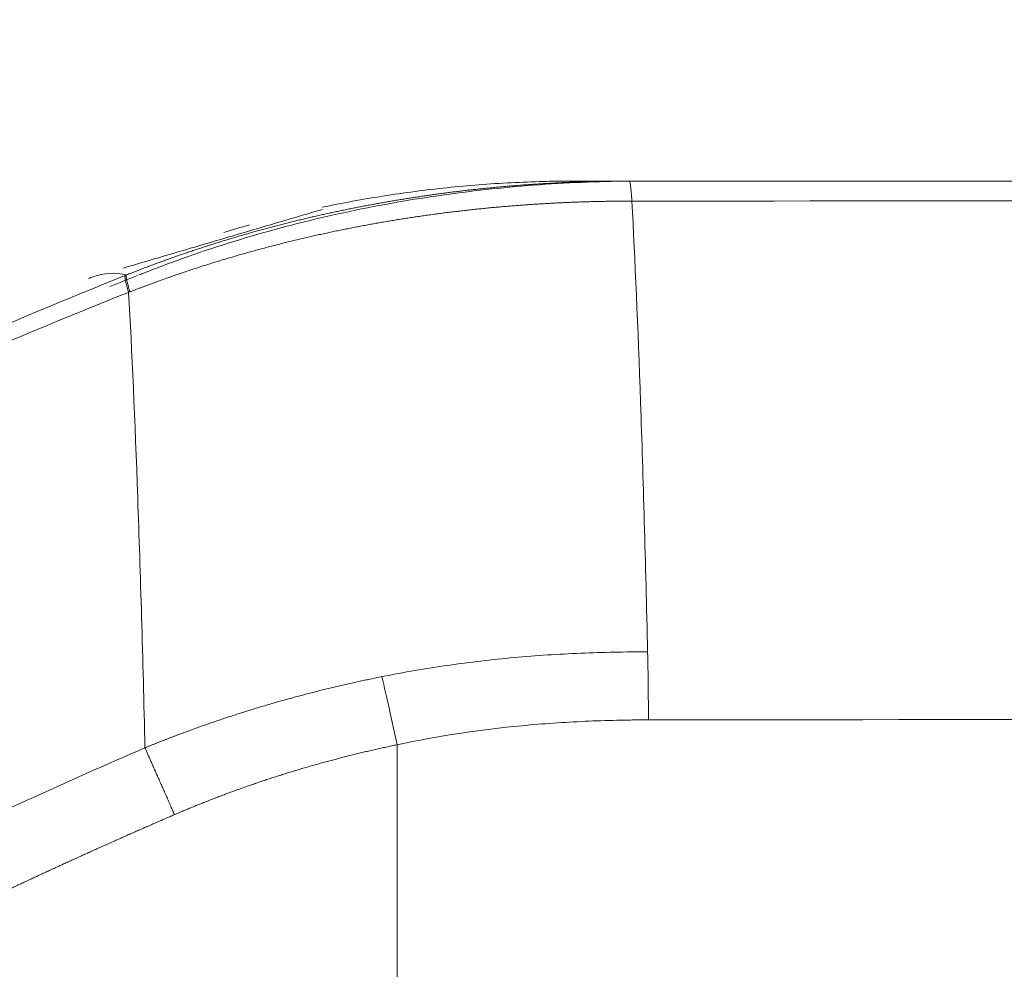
# Model space of a CAD drawing. Header units: millimetres. Extents: x 0 to 594, y 0 to 420.
# Tile 95 of 256: x 171.95 to 173.91, y 339.76 to 341.65. Entities that reach past the tile are written whole.
import ezdxf

# ---------------------------------------------------------------- set-up
doc = ezdxf.new("R2010")
doc.units = ezdxf.units.MM
doc.layers.add('1', color=7, linetype='Continuous', true_color=0xffffff)
doc.styles.add('Arial Unicode MS', font='txt')
doc.dimstyles.get("Standard").update_dxf_attribs({"dimtxt": 0.18, "dimasz": 0.18, "dimexe": 0.18, "dimexo": 0.0625, "dimgap": 0.09, "dimtad": 0, "dimtih": 1, "dimtoh": 1, "dimdec": 4, "dimzin": 0, "dimdsep": 46, "dimtxsty": 'Standard', "dimcen": 0.09, "dimadec": 0, "dimazin": 0, "dimtfac": 1, "dimtdec": 4, "dimtofl": 0, "dimtmove": 0, "dimatfit": 3, "dimfxl": 0, "dimtolj": 1, "dimtzin": 0, "dimarcsym": 0})

# ---------------------------------------------------------------- blocks, each defined once
blk = doc.blocks.new('_U2')
at = {"layer": '1', "color": 18, "lineweight": 13}
for p, q in [((142.3008, 334.4792), (142.3008, 394.7968)), ((368.28, 363.0393), (368.28, 394.7968)), ((142.3008, 392.7968), (235.4192, 392.7968)), ((368.28, 392.7968), (275.1617, 392.7968))]:
    blk.add_line(p, q, dxfattribs=at)
at = {"layer": '1', "color": 18}
for points in [[(142.3008, 392.7968), (145.8008, 393.7346), (145.8008, 391.8589)], [(368.28, 392.7968), (364.78, 391.8589), (364.78, 393.7346)]]:
    blk.add_solid(points, dxfattribs=at)
at = {"layer": '1', "color": 18, "linetype": 'Continuous', "lineweight": 13, "char_height": 2.5, "attachment_point": 7, "line_spacing_factor": 1.047437, "style": 'Arial Unicode MS'}
for s, insert in [('\\fArial Unicode MS|b0|i0;\\W1.0000; LIFT POINT SPAN', (244.1567, 390.9192)), ('\\fArial Unicode MS|b0|i0;\\W1.0000;4.5', (237.0517, 390.9192))]:
    blk.add_mtext(s, dxfattribs=dict(at, insert=insert))

msp = doc.modelspace()

# ---------------------------------------------------------------- linework, layer by layer
at = {"layer": '1', "color": 155, "linetype": 'Continuous', "lineweight": 13}
msp.add_ellipse((172.6923, 340.2031), major_axis=(-0.052, 0.2445), ratio=0.034137, start_param=4.705128, end_param=5.291709, dxfattribs=at)
for points, knots in [([(167.554, 338.1443), (167.6283, 338.2639), (167.7044, 338.382), (167.8603, 338.6151), (167.9401, 338.7302), (168.1034, 338.9572), (168.187, 339.0691), (168.3579, 339.29), (168.4453, 339.3988), (168.6241, 339.6134), (168.7155, 339.7191), (168.9024, 339.9273), (168.9979, 340.0298), (169.1933, 340.2315), (169.2931, 340.3307), (169.4462, 340.4769), (169.4979, 340.5252), (169.5631, 340.585), (169.5762, 340.597), (169.6024, 340.6208), (169.6418, 340.6564), (169.6815, 340.6917), (169.8144, 340.8087), (169.9224, 340.9), (170.1422, 341.078), (170.2538, 341.1647), (170.481, 341.3333), (170.5965, 341.4153), (170.8314, 341.5743), (170.9508, 341.6513), (171.133, 341.7631), (171.1943, 341.7996), (171.3179, 341.8715), (171.3802, 341.9068), (171.4745, 341.9587), (171.5061, 341.9758), (171.5537, 342.0012), (171.5696, 342.0097), (171.6014, 342.0265), (171.6174, 342.0349), (171.6653, 342.0598), (171.6974, 342.0763), (171.7456, 342.1006), (171.7616, 342.1087), (171.7939, 342.1247), (171.81, 342.1326), (171.8424, 342.1483), (171.8586, 342.1561), (171.8912, 342.1713), (171.9075, 342.1788), (171.9566, 342.201), (171.9896, 342.2152), (172.0558, 342.2428), (172.0892, 342.2562), (172.1562, 342.282), (172.1899, 342.2944), (172.2915, 342.3305), (172.36, 342.3528), (172.4984, 342.3938), (172.5684, 342.4124), (172.6391, 342.4293)], [0, 0, 0, 0, 0.0625, 0.0625, 0.125, 0.125, 0.1875, 0.1875, 0.25, 0.25, 0.3125, 0.3125, 0.375, 0.375, 0.4375, 0.4375, 0.46875, 0.46875, 0.476562, 0.476562, 0.484375, 0.5, 0.5, 0.5625, 0.5625, 0.625, 0.625, 0.6875, 0.6875, 0.75, 0.75, 0.78125, 0.78125, 0.8125, 0.8125, 0.828125, 0.828125, 0.835937, 0.835937, 0.84375, 0.84375, 0.859375, 0.859375, 0.867187, 0.867187, 0.875, 0.875, 0.882812, 0.882812, 0.890625, 0.890625, 0.90625, 0.90625, 0.921875, 0.921875, 0.9375, 0.9375, 0.96875, 0.96875, 1, 1, 1, 1]), ([(172.6682, 342.3246), (172.5986, 342.3078), (172.5297, 342.289), (172.3936, 342.2479), (172.3262, 342.2255), (172.2264, 342.1893), (172.1933, 342.1768), (172.1275, 342.1508), (172.0948, 342.1374), (172.0297, 342.1097), (171.9974, 342.0953), (171.9572, 342.0768), (171.9492, 342.073), (171.9332, 342.0655), (171.9252, 342.0617), (171.9013, 342.0502), (171.8854, 342.0424), (171.8536, 342.0267), (171.8377, 342.0187), (171.8061, 342.0028), (171.7903, 341.9947), (171.7587, 341.9785), (171.743, 341.9704), (171.7115, 341.9539), (171.6958, 341.9457), (171.6644, 341.9291), (171.6488, 341.9208), (171.6175, 341.904), (171.5707, 341.8788), (171.5242, 341.8532), (171.4317, 341.8015), (171.3705, 341.7664), (171.2492, 341.6948), (171.1891, 341.6583), (171.0104, 341.5471), (170.8933, 341.4704), (170.6631, 341.3122), (170.5499, 341.2307), (170.3273, 341.0631), (170.2179, 340.9769), (170.0027, 340.8), (169.8969, 340.7093), (169.7669, 340.5931), (169.741, 340.5697), (169.7023, 340.5345), (169.6895, 340.5227), (169.6638, 340.499), (169.5998, 340.4398), (169.5367, 340.3798), (169.3869, 340.2348), (169.2892, 340.1364), (169.0982, 339.9364), (169.0048, 339.8347), (168.8222, 339.6284), (168.7329, 339.5236), (168.5582, 339.311), (168.4729, 339.2031), (168.306, 338.9844), (168.2244, 338.8736), (168.065, 338.6489), (167.9872, 338.535), (167.8351, 338.3044), (167.7609, 338.1875), (167.6884, 338.0692)], [0, 0, 0, 0, 0.03125, 0.03125, 0.0625, 0.0625, 0.078125, 0.078125, 0.09375, 0.09375, 0.109375, 0.109375, 0.113281, 0.113281, 0.117187, 0.117187, 0.125, 0.125, 0.132812, 0.132812, 0.140625, 0.140625, 0.148437, 0.148437, 0.15625, 0.15625, 0.164062, 0.164062, 0.171875, 0.1875, 0.1875, 0.21875, 0.21875, 0.25, 0.25, 0.3125, 0.3125, 0.375, 0.375, 0.4375, 0.4375, 0.5, 0.5, 0.515625, 0.515625, 0.523438, 0.523438, 0.53125, 0.5625, 0.5625, 0.625, 0.625, 0.6875, 0.6875, 0.75, 0.75, 0.8125, 0.8125, 0.875, 0.875, 0.9375, 0.9375, 1, 1, 1, 1]), ([(172.1627, 341.1375), (172.1644, 341.1381), (172.1677, 341.1395), (172.1726, 341.1414), (172.1776, 341.1434), (172.1826, 341.1453), (172.1875, 341.1473), (172.1925, 341.1492), (172.1975, 341.1511), (172.2025, 341.153), (172.2075, 341.1549), (172.2124, 341.1567), (172.2174, 341.1586), (172.2224, 341.1604), (172.2274, 341.1623), (172.2324, 341.1641), (172.2374, 341.1659), (172.2424, 341.1677), (172.2474, 341.1695), (172.2524, 341.1713), (172.2574, 341.1731), (172.2624, 341.1748), (172.2674, 341.1766), (172.2724, 341.1783), (172.2774, 341.18), (172.2825, 341.1817), (172.2875, 341.1834), (172.2925, 341.1851), (172.2975, 341.1868), (172.3025, 341.1885), (172.3076, 341.1901), (172.3126, 341.1918), (172.3176, 341.1934), (172.3226, 341.195), (172.3277, 341.1967), (172.3327, 341.1983), (172.3377, 341.1998), (172.3428, 341.2014), (172.3478, 341.203), (172.3528, 341.2046), (172.3579, 341.2061), (172.3629, 341.2076), (172.368, 341.2092), (172.373, 341.2107), (172.378, 341.2122), (172.3831, 341.2137), (172.3881, 341.2151), (172.3932, 341.2166), (172.3982, 341.2181), (172.4033, 341.2195), (172.4083, 341.221), (172.4134, 341.2224), (172.4184, 341.2238), (172.4235, 341.2252), (172.4285, 341.2266), (172.4336, 341.228), (172.4386, 341.2294), (172.4437, 341.2307), (172.4488, 341.2321), (172.4538, 341.2334), (172.4589, 341.2348), (172.4639, 341.2361), (172.469, 341.2374), (172.4741, 341.2387), (172.4791, 341.24), (172.4842, 341.2413), (172.4892, 341.2425), (172.4943, 341.2438), (172.4994, 341.245), (172.5044, 341.2463), (172.5095, 341.2475), (172.5146, 341.2487), (172.5196, 341.2499), (172.5247, 341.2511), (172.5297, 341.2523), (172.5348, 341.2535), (172.5399, 341.2546), (172.5449, 341.2558), (172.55, 341.2569), (172.5551, 341.2581), (172.5601, 341.2592), (172.5652, 341.2603), (172.5703, 341.2614), (172.5753, 341.2625), (172.5804, 341.2636), (172.5854, 341.2646), (172.5905, 341.2657), (172.5956, 341.2667), (172.6006, 341.2678), (172.6057, 341.2688), (172.6108, 341.2698), (172.6158, 341.2708), (172.6209, 341.2718), (172.6259, 341.2728), (172.631, 341.2738), (172.6361, 341.2748), (172.6411, 341.2757), (172.6462, 341.2767), (172.6512, 341.2776), (172.6563, 341.2786), (172.6613, 341.2795), (172.6664, 341.2804), (172.6715, 341.2813), (172.6765, 341.2822), (172.6816, 341.2831), (172.6866, 341.2839), (172.6917, 341.2848), (172.6967, 341.2857), (172.7018, 341.2865), (172.7068, 341.2873), (172.7119, 341.2882), (172.7169, 341.289), (172.722, 341.2898), (172.727, 341.2906), (172.732, 341.2913), (172.7371, 341.2921), (172.7421, 341.2929), (172.7472, 341.2936), (172.7522, 341.2944), (172.7572, 341.2951), (172.7623, 341.2958), (172.7673, 341.2966), (172.7724, 341.2973), (172.7774, 341.298), (172.7824, 341.2987), (172.7874, 341.2993), (172.7925, 341.3), (172.7975, 341.3007), (172.8025, 341.3013), (172.8075, 341.3019), (172.8126, 341.3026), (172.8176, 341.3032), (172.8226, 341.3038), (172.8276, 341.3044), (172.8326, 341.305), (172.8376, 341.3056), (172.8427, 341.3062), (172.8477, 341.3067), (172.8527, 341.3073), (172.8577, 341.3078), (172.8627, 341.3084), (172.8677, 341.3089), (172.8727, 341.3094), (172.8777, 341.3099), (172.8827, 341.3104), (172.8877, 341.3109), (172.8927, 341.3114), (172.8977, 341.3119), (172.9026, 341.3123), (172.9076, 341.3128), (172.9126, 341.3132), (172.9176, 341.3137), (172.9226, 341.3141), (172.9276, 341.3145), (172.9325, 341.3149), (172.9375, 341.3153), (172.9425, 341.3157), (172.9474, 341.3161), (172.9524, 341.3165), (172.9574, 341.3169), (172.9623, 341.3172), (172.9673, 341.3176), (172.9722, 341.3179), (172.9772, 341.3182), (172.9821, 341.3185), (172.9871, 341.3189), (172.992, 341.3192), (172.997, 341.3194), (173.0019, 341.3197), (173.0069, 341.32), (173.0118, 341.3203), (173.0167, 341.3205), (173.0217, 341.3208), (173.0266, 341.321), (173.0315, 341.3213), (173.0364, 341.3215), (173.0413, 341.3217), (173.0463, 341.3219), (173.0512, 341.3221), (173.0561, 341.3223), (173.061, 341.3225), (173.0659, 341.3226), (173.0708, 341.3228), (173.0757, 341.323), (173.0806, 341.3231), (173.0855, 341.3233), (173.0904, 341.3234), (173.0952, 341.3235), (173.1001, 341.3236), (173.105, 341.3237), (173.1099, 341.3238), (173.1148, 341.3239), (173.1196, 341.324), (173.1245, 341.3241), (173.1294, 341.3241), (173.1342, 341.3242), (173.1391, 341.3242), (173.1439, 341.3243), (173.1488, 341.3243), (173.1536, 341.3243), (173.1585, 341.3243), (173.1617, 341.3243), (173.1633, 341.3243)], [0, 0, 0, 0, 0.005217, 0.010433, 0.015646, 0.020858, 0.026068, 0.031276, 0.036483, 0.041688, 0.046891, 0.052092, 0.057291, 0.062489, 0.067685, 0.072879, 0.078071, 0.083261, 0.08845, 0.093637, 0.098822, 0.104005, 0.109186, 0.114366, 0.119543, 0.124719, 0.129893, 0.135065, 0.140235, 0.145404, 0.15057, 0.155735, 0.160897, 0.166058, 0.171217, 0.176374, 0.181529, 0.186682, 0.191834, 0.196983, 0.20213, 0.207276, 0.212419, 0.217561, 0.222701, 0.227838, 0.232974, 0.238108, 0.24324, 0.248369, 0.253497, 0.258623, 0.263747, 0.268868, 0.273988, 0.279106, 0.284221, 0.289335, 0.294446, 0.299556, 0.304663, 0.309769, 0.314872, 0.319973, 0.325072, 0.330169, 0.335264, 0.340356, 0.345447, 0.350535, 0.355622, 0.360706, 0.365788, 0.370868, 0.375945, 0.381021, 0.386094, 0.391165, 0.396234, 0.4013, 0.406365, 0.411427, 0.416487, 0.421544, 0.4266, 0.431653, 0.436704, 0.441752, 0.446799, 0.451843, 0.456884, 0.461924, 0.466961, 0.471995, 0.477028, 0.482057, 0.487085, 0.49211, 0.497133, 0.502154, 0.507172, 0.512187, 0.5172, 0.522211, 0.52722, 0.532225, 0.537229, 0.54223, 0.547228, 0.552224, 0.557218, 0.562209, 0.567197, 0.572183, 0.577167, 0.582148, 0.587126, 0.592102, 0.597075, 0.602046, 0.607014, 0.61198, 0.616943, 0.621903, 0.626861, 0.631816, 0.636768, 0.641718, 0.646665, 0.65161, 0.656551, 0.66149, 0.666427, 0.67136, 0.676291, 0.68122, 0.686145, 0.691068, 0.695988, 0.700905, 0.70582, 0.710732, 0.715641, 0.720547, 0.72545, 0.73035, 0.735248, 0.740143, 0.745035, 0.749924, 0.75481, 0.759694, 0.764574, 0.769452, 0.774327, 0.779199, 0.784068, 0.788934, 0.793797, 0.798657, 0.803514, 0.808368, 0.813219, 0.818068, 0.822913, 0.827755, 0.832594, 0.83743, 0.842264, 0.847094, 0.851921, 0.856745, 0.861566, 0.866384, 0.871199, 0.87601, 0.880819, 0.885624, 0.890427, 0.895226, 0.900022, 0.904815, 0.909605, 0.914392, 0.919175, 0.923955, 0.928732, 0.933506, 0.938277, 0.943045, 0.947809, 0.95257, 0.957328, 0.962082, 0.966833, 0.971581, 0.976326, 0.981067, 0.985806, 0.99054, 0.995272, 1, 1, 1, 1]), ([(173.163, 341.3243), (173.1634, 341.3243), (173.1638, 341.3235), (173.1647, 341.3201), (173.1652, 341.3175), (173.166, 341.3108), (173.1665, 341.3065), (173.1673, 341.2966), (173.1677, 341.2908), (173.168, 341.2845)], [0, 0, 0, 0, 0.25, 0.25, 0.5, 0.5, 0.75, 0.75, 1, 1, 1, 1]), ([(173.168, 341.2845), (173.1661, 341.2845), (173.1623, 341.2845), (173.1565, 341.2844), (173.1508, 341.2844), (173.145, 341.2844), (173.1393, 341.2843), (173.1335, 341.2843), (173.1278, 341.2842), (173.122, 341.2841), (173.1163, 341.284), (173.1105, 341.2839), (173.1048, 341.2838), (173.099, 341.2837), (173.0933, 341.2835), (173.0875, 341.2834), (173.0817, 341.2832), (173.076, 341.2831), (173.0702, 341.2829), (173.0645, 341.2827), (173.0587, 341.2825), (173.0529, 341.2823), (173.0472, 341.282), (173.0414, 341.2818), (173.0357, 341.2815), (173.0299, 341.2813), (173.0241, 341.281), (173.0184, 341.2807), (173.0126, 341.2804), (173.0069, 341.2801), (173.0011, 341.2798), (172.9953, 341.2795), (172.9896, 341.2792), (172.9838, 341.2788), (172.978, 341.2784), (172.9723, 341.2781), (172.9665, 341.2777), (172.9608, 341.2773), (172.955, 341.2769), (172.9492, 341.2765), (172.9435, 341.276), (172.9377, 341.2756), (172.9319, 341.2751), (172.9262, 341.2747), (172.9204, 341.2742), (172.9147, 341.2737), (172.9089, 341.2732), (172.9032, 341.2727), (172.8974, 341.2722), (172.8916, 341.2717), (172.8859, 341.2711), (172.8801, 341.2706), (172.8744, 341.27), (172.8686, 341.2694), (172.8629, 341.2688), (172.8571, 341.2682), (172.8514, 341.2676), (172.8456, 341.267), (172.8399, 341.2663), (172.8341, 341.2657), (172.8284, 341.265), (172.8226, 341.2644), (172.8169, 341.2637), (172.8111, 341.263), (172.8054, 341.2623), (172.7997, 341.2616), (172.7939, 341.2608), (172.7882, 341.2601), (172.7825, 341.2593), (172.7767, 341.2586), (172.771, 341.2578), (172.7653, 341.257), (172.7595, 341.2562), (172.7538, 341.2554), (172.7481, 341.2546), (172.7424, 341.2537), (172.7366, 341.2529), (172.7309, 341.252), (172.7252, 341.2512), (172.7195, 341.2503), (172.7138, 341.2494), (172.708, 341.2485), (172.7023, 341.2476), (172.6966, 341.2466), (172.6909, 341.2457), (172.6852, 341.2447), (172.6795, 341.2438), (172.6738, 341.2428), (172.6681, 341.2418), (172.6624, 341.2408), (172.6567, 341.2398), (172.651, 341.2388), (172.6454, 341.2378), (172.6397, 341.2367), (172.634, 341.2356), (172.6283, 341.2346), (172.6226, 341.2335), (172.617, 341.2324), (172.6113, 341.2313), (172.6056, 341.2302), (172.5999, 341.229), (172.5943, 341.2279), (172.5886, 341.2268), (172.583, 341.2256), (172.5773, 341.2244), (172.5717, 341.2232), (172.566, 341.222), (172.5604, 341.2208), (172.5547, 341.2196), (172.5491, 341.2183), (172.5434, 341.2171), (172.5378, 341.2158), (172.5322, 341.2146), (172.5265, 341.2133), (172.5209, 341.212), (172.5153, 341.2107), (172.5097, 341.2094), (172.5041, 341.208), (172.4985, 341.2067), (172.4928, 341.2053), (172.4872, 341.204), (172.4816, 341.2026), (172.476, 341.2012), (172.4705, 341.1998), (172.4649, 341.1984), (172.4593, 341.1969), (172.4537, 341.1955), (172.4481, 341.194), (172.4425, 341.1926), (172.437, 341.1911), (172.4314, 341.1896), (172.4258, 341.1881), (172.4203, 341.1866), (172.4147, 341.1851), (172.4092, 341.1835), (172.4036, 341.182), (172.3981, 341.1804), (172.3926, 341.1789), (172.387, 341.1773), (172.3815, 341.1757), (172.376, 341.1741), (172.3705, 341.1724), (172.3649, 341.1708), (172.3594, 341.1692), (172.3539, 341.1675), (172.3484, 341.1658), (172.3429, 341.1642), (172.3374, 341.1625), (172.3319, 341.1608), (172.3265, 341.159), (172.321, 341.1573), (172.3155, 341.1556), (172.31, 341.1538), (172.3046, 341.152), (172.2991, 341.1503), (172.2936, 341.1485), (172.2882, 341.1467), (172.2827, 341.1449), (172.2773, 341.143), (172.2719, 341.1412), (172.2664, 341.1393), (172.261, 341.1375), (172.2556, 341.1356), (172.2502, 341.1337), (172.2448, 341.1318), (172.2394, 341.1299), (172.234, 341.128), (172.2286, 341.126), (172.2232, 341.1241), (172.2178, 341.1221), (172.2124, 341.1202), (172.2071, 341.1182), (172.2017, 341.1162), (172.1963, 341.1142), (172.191, 341.1121), (172.1856, 341.1101), (172.1803, 341.1081), (172.1749, 341.106), (172.1714, 341.1046), (172.1696, 341.1039)], [0, 0, 0, 0, 0.005631, 0.011264, 0.016897, 0.022531, 0.028166, 0.033803, 0.03944, 0.045078, 0.050717, 0.056357, 0.061998, 0.06764, 0.073282, 0.078926, 0.08457, 0.090215, 0.095861, 0.101507, 0.107155, 0.112803, 0.118451, 0.124101, 0.129751, 0.135402, 0.141053, 0.146706, 0.152358, 0.158012, 0.163666, 0.16932, 0.174975, 0.180631, 0.186287, 0.191944, 0.197601, 0.203259, 0.208917, 0.214575, 0.220234, 0.225894, 0.231554, 0.237214, 0.242875, 0.248536, 0.254197, 0.259859, 0.265521, 0.271183, 0.276846, 0.282509, 0.288172, 0.293835, 0.299499, 0.305163, 0.310827, 0.316491, 0.322156, 0.327821, 0.333485, 0.33915, 0.344816, 0.350481, 0.356146, 0.361811, 0.367477, 0.373143, 0.378808, 0.384474, 0.390139, 0.395805, 0.401471, 0.407136, 0.412802, 0.418468, 0.424133, 0.429799, 0.435464, 0.441129, 0.446795, 0.45246, 0.458125, 0.46379, 0.469454, 0.475119, 0.480783, 0.486448, 0.492112, 0.497776, 0.503439, 0.509103, 0.514766, 0.520429, 0.526091, 0.531754, 0.537416, 0.543078, 0.548739, 0.554401, 0.560062, 0.565722, 0.571382, 0.577042, 0.582702, 0.588361, 0.59402, 0.599678, 0.605336, 0.610994, 0.616651, 0.622308, 0.627965, 0.633621, 0.639276, 0.644931, 0.650586, 0.65624, 0.661893, 0.667547, 0.673199, 0.678851, 0.684503, 0.690154, 0.695805, 0.701455, 0.707104, 0.712753, 0.718402, 0.72405, 0.729697, 0.735344, 0.74099, 0.746635, 0.75228, 0.757925, 0.763568, 0.769212, 0.774854, 0.780496, 0.786137, 0.791778, 0.797418, 0.803057, 0.808696, 0.814334, 0.819971, 0.825608, 0.831244, 0.836879, 0.842514, 0.848148, 0.853781, 0.859414, 0.865046, 0.870677, 0.876308, 0.881938, 0.887567, 0.893195, 0.898823, 0.90445, 0.910077, 0.915702, 0.921327, 0.926951, 0.932575, 0.938198, 0.94382, 0.949441, 0.955061, 0.960681, 0.9663, 0.971919, 0.977537, 0.983153, 0.98877, 0.994385, 1, 1, 1, 1]), ([(173.1993, 340.3879), (173.1953, 340.5669), (173.1858, 340.9002), (173.1743, 341.1691), (173.168, 341.2845)], [0, 0, 0, 0, 0.5, 1, 1, 1, 1]), ([(167.4522, 337.8389), (167.6107, 338.0071), (167.7738, 338.173), (168.0254, 338.4177), (168.1105, 338.4985), (168.2829, 338.6586), (168.3703, 338.7379), (168.636, 338.9732), (168.8178, 339.1267), (169.1911, 339.4258), (169.3825, 339.5714), (169.6769, 339.7827), (169.7762, 339.8519), (169.9773, 339.988), (170.0791, 340.0548), (170.3879, 340.2511), (170.5986, 340.3766), (170.9216, 340.556), (171.0304, 340.6143), (171.2504, 340.7276), (171.3616, 340.7827), (171.6983, 340.9431), (171.9273, 341.0434), (172.1603, 341.1365)], [0, 0, 0, 0, 0.125, 0.125, 0.1875, 0.1875, 0.25, 0.25, 0.375, 0.375, 0.5, 0.5, 0.5625, 0.5625, 0.625, 0.625, 0.75, 0.75, 0.8125, 0.8125, 0.875, 0.875, 1, 1, 1, 1]), ([(172.0874, 341.1305), (172.0903, 341.1317), (172.1153, 341.1417), (172.1404, 341.1428), (172.1627, 341.1375)], [0, 0, 0, 0, 0.111907, 1, 1, 1, 1]), ([(172.1669, 341.1029), (172.0713, 341.065), (171.8789, 340.9858), (171.5876, 340.8563), (171.3919, 340.7626), (171.2447, 340.6894), (171.1955, 340.6646), (171.0971, 340.6139), (171.0478, 340.5881), (170.8998, 340.5093), (170.7021, 340.4002), (170.4046, 340.2249), (170.1066, 340.0376), (169.908, 339.9047), (169.7096, 339.7677), (169.6104, 339.6971), (169.4125, 339.552), (169.2149, 339.4028), (168.92, 339.1668), (168.7245, 339.0013), (168.5299, 338.8318), (168.4329, 338.7451), (168.2399, 338.5675), (168.0479, 338.3861), (167.763, 338.1019), (167.5756, 337.9046), (167.4825, 337.804)], [0, 0, 0, 0, 0.0625, 0.125, 0.1875, 0.1875, 0.21875, 0.21875, 0.25, 0.25, 0.3125, 0.375, 0.4375, 0.5, 0.5, 0.5625, 0.5625, 0.625, 0.6875, 0.75, 0.75, 0.8125, 0.8125, 0.875, 0.9375, 1, 1, 1, 1]), ([(172.1669, 341.1029), (172.1735, 340.9866), (172.1855, 340.7157), (172.1953, 340.3764), (172.1995, 340.1968)], [0, 0, 0, 0, 0.507571, 1, 1, 1, 1]), ([(172.6708, 340.3385), (172.7145, 340.3472), (172.7582, 340.3547), (172.8459, 340.3673), (172.8898, 340.3724), (172.9779, 340.3804), (173.0221, 340.3833), (173.1106, 340.387), (173.1549, 340.3879), (173.1993, 340.3879)], [0, 0, 0, 0, 0.25, 0.25, 0.5, 0.5, 0.75, 0.75, 1, 1, 1, 1]), ([(172.1995, 340.1968), (172.2012, 340.1976), (172.2047, 340.199), (172.21, 340.2011), (172.2153, 340.2033), (172.2206, 340.2054), (172.2259, 340.2075), (172.2312, 340.2096), (172.2365, 340.2117), (172.2418, 340.2138), (172.2471, 340.2158), (172.2524, 340.2179), (172.2578, 340.2199), (172.2631, 340.222), (172.2685, 340.224), (172.2738, 340.226), (172.2792, 340.228), (172.2846, 340.23), (172.2899, 340.2319), (172.2953, 340.2339), (172.3007, 340.2358), (172.3061, 340.2378), (172.3115, 340.2397), (172.3169, 340.2416), (172.3223, 340.2435), (172.3278, 340.2454), (172.3332, 340.2473), (172.3386, 340.2492), (172.3441, 340.251), (172.3495, 340.2529), (172.355, 340.2547), (172.3604, 340.2565), (172.3659, 340.2583), (172.3714, 340.2601), (172.3769, 340.2619), (172.3824, 340.2637), (172.3879, 340.2654), (172.3934, 340.2672), (172.3989, 340.2689), (172.4044, 340.2706), (172.4099, 340.2724), (172.4154, 340.2741), (172.421, 340.2758), (172.4265, 340.2774), (172.4321, 340.2791), (172.4376, 340.2808), (172.4432, 340.2824), (172.4488, 340.284), (172.4543, 340.2856), (172.4599, 340.2873), (172.4655, 340.2889), (172.4711, 340.2904), (172.4767, 340.292), (172.4823, 340.2936), (172.4879, 340.2951), (172.4935, 340.2967), (172.4992, 340.2982), (172.5048, 340.2997), (172.5104, 340.3012), (172.5161, 340.3027), (172.5217, 340.3042), (172.5274, 340.3056), (172.5331, 340.3071), (172.5387, 340.3085), (172.5444, 340.31), (172.5501, 340.3114), (172.5558, 340.3128), (172.5615, 340.3142), (172.5672, 340.3156), (172.5729, 340.3169), (172.5786, 340.3183), (172.5843, 340.3197), (172.5901, 340.321), (172.5958, 340.3223), (172.6015, 340.3236), (172.6073, 340.3249), (172.613, 340.3262), (172.6188, 340.3275), (172.6245, 340.3288), (172.6303, 340.33), (172.6361, 340.3313), (172.6419, 340.3325), (172.6476, 340.3337), (172.6534, 340.3349), (172.6592, 340.3361), (172.665, 340.3373), (172.6689, 340.3381), (172.6708, 340.3385)], [0, 0, 0, 0, 0.011545, 0.023094, 0.034647, 0.046204, 0.057765, 0.069331, 0.080901, 0.092476, 0.104055, 0.115638, 0.127226, 0.138819, 0.150416, 0.162018, 0.173624, 0.185235, 0.196851, 0.208472, 0.220098, 0.231728, 0.243364, 0.255004, 0.26665, 0.278301, 0.289956, 0.301617, 0.313283, 0.324955, 0.336631, 0.348313, 0.360001, 0.371693, 0.383392, 0.395095, 0.406804, 0.418519, 0.430239, 0.441965, 0.453697, 0.465434, 0.477177, 0.488925, 0.50068, 0.51244, 0.524206, 0.535978, 0.547756, 0.55954, 0.57133, 0.583126, 0.594928, 0.606737, 0.618551, 0.630371, 0.642198, 0.654031, 0.66587, 0.677715, 0.689567, 0.701425, 0.713289, 0.725159, 0.737037, 0.74892, 0.76081, 0.772706, 0.784609, 0.796519, 0.808435, 0.820357, 0.832287, 0.844222, 0.856165, 0.868114, 0.88007, 0.892032, 0.904002, 0.915978, 0.92796, 0.93995, 0.951946, 0.963949, 0.975959, 0.987976, 1, 1, 1, 1]), ([(173.2009, 340.2525), (173.1904, 340.2525), (173.1799, 340.2524), (173.1589, 340.2522), (173.1484, 340.252), (173.1169, 340.2513), (173.0959, 340.2506), (173.033, 340.2478), (172.9913, 340.2449), (172.8662, 340.233), (172.7834, 340.2206), (172.7011, 340.2031)], [0, 0, 0, 0, 0.0625, 0.0625, 0.125, 0.125, 0.25, 0.25, 0.5, 0.5, 1, 1, 1, 1]), ([(168.5742, 337.5203), (168.6415, 337.5995), (168.7778, 337.755), (168.9873, 337.9792), (169.13, 338.1227), (169.2741, 338.2632), (169.3468, 338.3319), (169.4935, 338.4665), (169.6413, 338.598), (169.8663, 338.7865), (170.094, 338.9662), (170.2474, 339.0801), (170.4785, 339.2467), (170.6338, 339.3519), (170.9459, 339.5509), (171.1027, 339.6447), (171.3381, 339.777), (171.4166, 339.8198), (171.5736, 339.9024), (171.6521, 339.9424), (171.8874, 340.0583), (172.0438, 340.1302), (172.1995, 340.1968)], [0, 0, 0, 0, 0.0625, 0.125, 0.1875, 0.1875, 0.25, 0.25, 0.3125, 0.375, 0.4375, 0.5, 0.5, 0.625, 0.625, 0.75, 0.75, 0.8125, 0.8125, 0.875, 0.875, 1, 1, 1, 1]), ([(172.7011, 340.2031), (172.6992, 340.2027), (172.6956, 340.202), (172.6902, 340.2008), (172.6848, 340.1997), (172.6794, 340.1985), (172.674, 340.1973), (172.6686, 340.1961), (172.6632, 340.1949), (172.6578, 340.1937), (172.6524, 340.1924), (172.6471, 340.1912), (172.6417, 340.1899), (172.6363, 340.1887), (172.631, 340.1874), (172.6256, 340.1861), (172.6203, 340.1848), (172.6149, 340.1835), (172.6096, 340.1822), (172.6043, 340.1808), (172.5989, 340.1795), (172.5936, 340.1781), (172.5883, 340.1768), (172.583, 340.1754), (172.5777, 340.174), (172.5724, 340.1726), (172.5671, 340.1712), (172.5618, 340.1697), (172.5565, 340.1683), (172.5513, 340.1668), (172.546, 340.1654), (172.5407, 340.1639), (172.5354, 340.1624), (172.5302, 340.1609), (172.5249, 340.1594), (172.5197, 340.1579), (172.5144, 340.1564), (172.5092, 340.1548), (172.504, 340.1533), (172.4987, 340.1517), (172.4935, 340.1501), (172.4883, 340.1485), (172.4831, 340.1469), (172.4779, 340.1453), (172.4727, 340.1436), (172.4675, 340.142), (172.4623, 340.1404), (172.4571, 340.1387), (172.4519, 340.137), (172.4467, 340.1353), (172.4415, 340.1336), (172.4364, 340.1319), (172.4312, 340.1302), (172.426, 340.1284), (172.4209, 340.1267), (172.4157, 340.1249), (172.4106, 340.1231), (172.4054, 340.1213), (172.4003, 340.1195), (172.3952, 340.1177), (172.39, 340.1159), (172.3849, 340.1141), (172.3798, 340.1122), (172.3747, 340.1104), (172.3696, 340.1085), (172.3644, 340.1066), (172.3593, 340.1047), (172.3542, 340.1028), (172.3492, 340.1008), (172.3441, 340.0989), (172.339, 340.097), (172.3339, 340.095), (172.3288, 340.093), (172.3237, 340.091), (172.3187, 340.089), (172.3136, 340.087), (172.3086, 340.085), (172.3035, 340.0829), (172.2984, 340.0809), (172.2934, 340.0788), (172.2884, 340.0767), (172.2833, 340.0746), (172.2783, 340.0725), (172.2732, 340.0704), (172.2682, 340.0683), (172.2632, 340.0661), (172.2599, 340.0647), (172.2582, 340.064)], [0, 0, 0, 0, 0.011923, 0.023839, 0.035748, 0.04765, 0.059546, 0.071435, 0.083318, 0.095195, 0.107065, 0.11893, 0.130789, 0.142641, 0.154488, 0.16633, 0.178166, 0.189996, 0.201822, 0.213642, 0.225457, 0.237267, 0.249073, 0.260873, 0.272669, 0.284461, 0.296248, 0.308031, 0.31981, 0.331585, 0.343356, 0.355123, 0.366887, 0.378647, 0.390403, 0.402157, 0.413907, 0.425654, 0.437398, 0.449139, 0.460877, 0.472613, 0.484346, 0.496077, 0.507806, 0.519532, 0.531257, 0.54298, 0.554701, 0.56642, 0.578138, 0.589854, 0.601569, 0.613283, 0.624996, 0.636707, 0.648419, 0.660129, 0.671839, 0.683548, 0.695258, 0.706967, 0.718676, 0.730385, 0.742094, 0.753803, 0.765513, 0.777224, 0.788935, 0.800647, 0.81236, 0.824074, 0.83579, 0.847506, 0.859224, 0.870944, 0.882665, 0.894388, 0.906114, 0.917841, 0.92957, 0.941302, 0.953036, 0.964773, 0.976512, 0.988255, 1, 1, 1, 1]), ([(172.2582, 340.064), (172.255, 340.0626), (172.2487, 340.0599), (172.2392, 340.0558), (172.2297, 340.0516), (172.2202, 340.0475), (172.2106, 340.0434), (172.2011, 340.0392), (172.1916, 340.035), (172.1822, 340.0309), (172.1727, 340.0267), (172.1632, 340.0225), (172.1537, 340.0183), (172.1442, 340.014), (172.1347, 340.0098), (172.1252, 340.0056), (172.1157, 340.0013), (172.1062, 339.9971), (172.0967, 339.9928), (172.0873, 339.9885), (172.0778, 339.9842), (172.0683, 339.9799), (172.0588, 339.9756), (172.0493, 339.9713), (172.0399, 339.967), (172.0304, 339.9627), (172.0209, 339.9583), (172.0114, 339.9539), (172.002, 339.9496), (171.9925, 339.9452), (171.983, 339.9408), (171.9736, 339.9364), (171.9641, 339.932), (171.9546, 339.9276), (171.9452, 339.9231), (171.9357, 339.9187), (171.9262, 339.9142), (171.9168, 339.9097), (171.9073, 339.9053), (171.8979, 339.9008), (171.8884, 339.8963), (171.8789, 339.8918), (171.8695, 339.8872), (171.86, 339.8827), (171.8506, 339.8782), (171.8411, 339.8736), (171.8317, 339.869), (171.8222, 339.8645), (171.8128, 339.8599), (171.8033, 339.8553), (171.7939, 339.8507), (171.7844, 339.8461), (171.775, 339.8414), (171.7655, 339.8368), (171.7561, 339.8321), (171.7466, 339.8275), (171.7372, 339.8228), (171.7277, 339.8181), (171.7183, 339.8134), (171.7088, 339.8087), (171.6994, 339.804), (171.6899, 339.7992), (171.6805, 339.7945), (171.671, 339.7897), (171.6616, 339.7849), (171.6522, 339.7802), (171.6427, 339.7754), (171.6333, 339.7706), (171.6238, 339.7658), (171.6144, 339.7609), (171.6049, 339.7561), (171.5955, 339.7512), (171.586, 339.7464), (171.5766, 339.7415), (171.5672, 339.7366), (171.5577, 339.7317), (171.5483, 339.7268), (171.5388, 339.7219), (171.5294, 339.7169), (171.5199, 339.712), (171.5105, 339.707), (171.5011, 339.7021), (171.4916, 339.6971), (171.4822, 339.6921), (171.4727, 339.6871), (171.4633, 339.6821), (171.4538, 339.677), (171.4444, 339.672), (171.4349, 339.6669), (171.4255, 339.6619), (171.416, 339.6568), (171.4066, 339.6517), (171.3972, 339.6466), (171.3877, 339.6415), (171.3783, 339.6364), (171.3688, 339.6312), (171.3594, 339.6261), (171.3499, 339.6209), (171.3405, 339.6157), (171.331, 339.6105), (171.3216, 339.6053), (171.3121, 339.6001), (171.3026, 339.5949), (171.2932, 339.5896), (171.2837, 339.5844), (171.2743, 339.5791), (171.2648, 339.5738), (171.2554, 339.5685), (171.195, 339.5347), (171.0842, 339.4712), (170.9241, 339.3758), (170.7653, 339.2773), (170.6075, 339.1755), (170.4506, 339.0703), (170.3412, 338.9941), (170.2781, 338.9492), (170.261, 338.937), (170.2439, 338.9247), (170.2268, 338.9124), (170.2098, 338.9001), (170.1928, 338.8878), (170.1758, 338.8754), (170.1588, 338.863), (170.1419, 338.8506), (170.1251, 338.8381), (170.1082, 338.8256), (170.0914, 338.8131), (170.0746, 338.8006), (170.0579, 338.788), (170.0411, 338.7754), (170.0244, 338.7628), (170.0078, 338.7502), (169.9912, 338.7375), (169.9746, 338.7248), (169.958, 338.7121), (169.9415, 338.6993), (169.925, 338.6865), (169.9085, 338.6737), (169.892, 338.6608), (169.8756, 338.648), (169.8593, 338.6351), (169.8429, 338.6221), (169.8266, 338.6092), (169.8103, 338.5962), (169.794, 338.5831), (169.7778, 338.5701), (169.7616, 338.557), (169.7454, 338.5439), (169.7292, 338.5307), (169.7131, 338.5175), (169.697, 338.5043), (169.6809, 338.4911), (169.6649, 338.4778), (169.6489, 338.4645), (169.6329, 338.4511), (169.6169, 338.4377), (169.601, 338.4243), (169.5851, 338.4109), (169.5692, 338.3974), (169.5534, 338.3839), (169.5376, 338.3704), (169.5218, 338.3568), (169.506, 338.3432), (169.4903, 338.3296), (169.4745, 338.3159), (169.4589, 338.3022), (169.4432, 338.2884), (169.4276, 338.2747), (169.412, 338.2608), (169.3964, 338.247), (169.3808, 338.2331), (169.3653, 338.2192), (169.3498, 338.2053), (169.3343, 338.1913), (169.3188, 338.1772), (169.3034, 338.1632), (169.288, 338.1491), (169.2726, 338.135), (169.2573, 338.1208), (169.2419, 338.1066), (169.2266, 338.0924), (169.2113, 338.0781), (169.1961, 338.0638), (169.1808, 338.0495), (169.1656, 338.0351), (169.1505, 338.0207), (169.1353, 338.0062), (169.1202, 337.9917), (169.105, 337.9772), (169.09, 337.9626), (169.0749, 337.948), (169.0599, 337.9334), (169.0448, 337.9187), (169.0298, 337.904), (169.0149, 337.8893), (168.9999, 337.8745), (168.985, 337.8596), (168.9701, 337.8448), (168.9552, 337.8299), (168.9404, 337.8149), (168.9255, 337.7999), (168.9107, 337.7849), (168.896, 337.7699), (168.8812, 337.7548), (168.8665, 337.7396), (168.8517, 337.7244), (168.8371, 337.7092), (168.8224, 337.694), (168.8077, 337.6787), (168.7931, 337.6633), (168.7785, 337.648), (168.7639, 337.6326), (168.7494, 337.6171), (168.7348, 337.6016), (168.7203, 337.5861), (168.7058, 337.5705), (168.6914, 337.5549), (168.6769, 337.5392), (168.6625, 337.5235), (168.6481, 337.5078), (168.6337, 337.492), (168.6242, 337.4815), (168.6194, 337.4762)], [0, 0, 0, 0, 0.002292, 0.004585, 0.006878, 0.009172, 0.011466, 0.013761, 0.016057, 0.018353, 0.020649, 0.022946, 0.025244, 0.027542, 0.029841, 0.03214, 0.034441, 0.036741, 0.039043, 0.041345, 0.043647, 0.045951, 0.048255, 0.05056, 0.052865, 0.055171, 0.057478, 0.059786, 0.062094, 0.064403, 0.066713, 0.069024, 0.071335, 0.073648, 0.075961, 0.078275, 0.080589, 0.082905, 0.085222, 0.087539, 0.089857, 0.092176, 0.094496, 0.096817, 0.099139, 0.101461, 0.103785, 0.106109, 0.108435, 0.110761, 0.113089, 0.115417, 0.117747, 0.120077, 0.122409, 0.124741, 0.127075, 0.129409, 0.131745, 0.134082, 0.13642, 0.138758, 0.141098, 0.14344, 0.145782, 0.148125, 0.15047, 0.152816, 0.155162, 0.15751, 0.15986, 0.16221, 0.164562, 0.166915, 0.169269, 0.171624, 0.173981, 0.176339, 0.178698, 0.181059, 0.18342, 0.185783, 0.188148, 0.190514, 0.192881, 0.195249, 0.197619, 0.19999, 0.202363, 0.204737, 0.207112, 0.209489, 0.211868, 0.214247, 0.216629, 0.219011, 0.221395, 0.223781, 0.226168, 0.228557, 0.230947, 0.233339, 0.235732, 0.238127, 0.240523, 0.242921, 0.245321, 0.247722, 0.250125, 0.291329, 0.332623, 0.37407, 0.41573, 0.457665, 0.499933, 0.504619, 0.509302, 0.513983, 0.518662, 0.523338, 0.528012, 0.532684, 0.537354, 0.542022, 0.546688, 0.551352, 0.556014, 0.560675, 0.565334, 0.569991, 0.574647, 0.579302, 0.583955, 0.588607, 0.593257, 0.597907, 0.602555, 0.607202, 0.611848, 0.616494, 0.621138, 0.625782, 0.630425, 0.635068, 0.63971, 0.644351, 0.648992, 0.653633, 0.658273, 0.662913, 0.667553, 0.672192, 0.676832, 0.681472, 0.686111, 0.690751, 0.695391, 0.700031, 0.704672, 0.709313, 0.713954, 0.718596, 0.723238, 0.727881, 0.732525, 0.737169, 0.741814, 0.74646, 0.751107, 0.755755, 0.760403, 0.765053, 0.769704, 0.774356, 0.779009, 0.783664, 0.78832, 0.792977, 0.797635, 0.802296, 0.806957, 0.81162, 0.816285, 0.820952, 0.82562, 0.83029, 0.834962, 0.839636, 0.844312, 0.848989, 0.853669, 0.858351, 0.863035, 0.867721, 0.87241, 0.8771, 0.881793, 0.886489, 0.891186, 0.895887, 0.900589, 0.905295, 0.910003, 0.914713, 0.919426, 0.924142, 0.928861, 0.933582, 0.938307, 0.943034, 0.947764, 0.952497, 0.957233, 0.961972, 0.966714, 0.97146, 0.976208, 0.98096, 0.985715, 0.990473, 0.995235, 1, 1, 1, 1])]:
    msp.add_open_spline(points, degree=3, knots=knots, dxfattribs=at)
at = {"layer": '1', "color": 155, "linetype": 'Continuous', "lineweight": 18}
for points, degree, knots in [([(172.1874, 341.1375), (172.1904, 341.1387), (172.2229, 341.1515), (172.3152, 341.1861), (172.4672, 341.2328), (172.6532, 341.2756), (172.8417, 341.3053), (173.0001, 341.3193), (173.1156, 341.3238), (173.1677, 341.3242), (173.188, 341.3243)], 3, [0, 0, 0, 0, 0.009379, 0.10249, 0.288712, 0.474934, 0.661157, 0.847379, 0.94049, 1, 1, 1, 1]), ([(173.0559, 341.3243), (173.0553, 341.3243), (173.0546, 341.3243), (173.0536, 341.3243), (173.0533, 341.3243), (173.0526, 341.3243), (173.0509, 341.3243), (173.0466, 341.3243), (173.0372, 341.3243), (173.0185, 341.3241), (173.0024, 341.3238), (172.9704, 341.3229), (172.949, 341.3221), (172.8851, 341.3188), (172.8425, 341.3155), (172.7575, 341.3066), (172.715, 341.301), (172.6323, 341.288), (172.5921, 341.2806), (172.5518, 341.2721)], 3, [0, 0, 0, 0, 0.003956, 0.003956, 0.005934, 0.005934, 0.007911, 0.015823, 0.031646, 0.063291, 0.126582, 0.126582, 0.253165, 0.253165, 0.506329, 0.506329, 0.759494, 0.759494, 1, 1, 1, 1]), ([(173.1633, 341.3243), (173.1751, 341.3243), (173.187, 341.3243), (173.1988, 341.3243), (173.2106, 341.3243), (173.2224, 341.3243), (173.2343, 341.3243), (173.2461, 341.3243), (173.2579, 341.3243), (173.8066, 341.3243), (174.3552, 341.3243), (174.9038, 341.3243), (175.4523, 341.3243), (176.0006, 341.3243), (176.5486, 341.3243), (177.0963, 341.3243), (177.643, 341.3243), (177.6502, 341.3243), (177.6574, 341.3243), (177.6647, 341.3243), (177.6719, 341.3243), (177.6791, 341.3243), (177.6863, 341.3243), (177.6935, 341.3243), (177.7126, 341.3243), (177.7244, 341.3243), (177.7362, 341.3243), (177.748, 341.3243), (177.7598, 341.3243), (177.7716, 341.3243), (177.7834, 341.3243), (177.7952, 341.3243), (178.3387, 341.3243), (178.8816, 341.3243), (179.4241, 341.3243), (179.966, 341.3243), (180.5082, 341.3243), (181.0496, 341.3243), (181.5906, 341.3243), (182.1302, 341.3243), (182.142, 341.3243), (182.1537, 341.3243), (182.1655, 341.3243), (182.1772, 341.3243), (182.189, 341.3243), (182.2007, 341.3243), (182.2125, 341.3243), (182.236, 341.3243), (182.2478, 341.3243), (182.2595, 341.3243), (182.2713, 341.3243), (182.283, 341.3243), (182.2948, 341.3243), (182.3065, 341.3243), (182.3183, 341.3243), (182.8599, 341.3243), (183.4003, 341.3243), (183.9402, 341.3243), (184.4792, 341.3243), (185.0186, 341.3243), (185.557, 341.3243), (186.0949, 341.3243), (186.6308, 341.3243), (186.6425, 341.3243), (186.6542, 341.3243), (186.6659, 341.3243), (186.6775, 341.3243), (186.6892, 341.3243), (186.7009, 341.3243), (186.7126, 341.3243), (186.7314, 341.3243), (186.7386, 341.3243), (186.7457, 341.3243), (186.7529, 341.3243), (186.76, 341.3243), (186.7672, 341.3243), (186.7743, 341.3243), (186.7815, 341.3243), (187.3246, 341.3243), (187.8661, 341.3243), (188.3476, 341.3243), (188.5583, 341.3243)], 2, [0, 0, 0, 0.001146, 0.00191, 0.002674, 0.003438, 0.004201, 0.004965, 0.005729, 0.023829, 0.059263, 0.094698, 0.130133, 0.165569, 0.201006, 0.236443, 0.271878, 0.289827, 0.290295, 0.290762, 0.291229, 0.291696, 0.292163, 0.292631, 0.293331, 0.294477, 0.295241, 0.296005, 0.296769, 0.297533, 0.298297, 0.299061, 0.317011, 0.35215, 0.387292, 0.422435, 0.457578, 0.492721, 0.527865, 0.563005, 0.580956, 0.58172, 0.582484, 0.583248, 0.584012, 0.584776, 0.58554, 0.586686, 0.587832, 0.588596, 0.58936, 0.590123, 0.590887, 0.591651, 0.592415, 0.610365, 0.645505, 0.680649, 0.715791, 0.750934, 0.786076, 0.821219, 0.856359, 0.874308, 0.875072, 0.875836, 0.8766, 0.877364, 0.878128, 0.878892, 0.880038, 0.880739, 0.881207, 0.881675, 0.882143, 0.882611, 0.883078, 0.883546, 0.901495, 0.936927, 0.972361, 1, 1, 1]), ([(188.5587, 341.2926), (187.9426, 341.2923), (185.8357, 341.2912), (183.7167, 341.2901), (181.4634, 341.2889), (180.7112, 341.2885), (179.2054, 341.2877), (176.9444, 341.2865), (174.6787, 341.2853), (173.168, 341.2845)], 3, [0, 0, 0, 0, 0.121378, 0.414252, 0.414252, 0.560689, 0.560689, 0.707126, 1, 1, 1, 1]), ([(188.4931, 340.2613), (188.4821, 340.2613), (188.471, 340.2613), (188.4594, 340.2613), (188.4588, 340.2613), (188.4583, 340.2613), (188.4583, 340.2613), (188.4582, 340.2613), (188.4582, 340.2613), (188.458, 340.2613), (188.4578, 340.2613), (188.457, 340.2613), (188.4551, 340.2613), (188.451, 340.2613), (188.4428, 340.2613), (188.4263, 340.2613), (188.393, 340.2613), (188.325, 340.2612), (188.2645, 340.2611), (188.1403, 340.2607), (188.0535, 340.2604), (187.9398, 340.2599), (187.9168, 340.2598), (187.8877, 340.2596), (187.8819, 340.2596), (187.8702, 340.2596), (187.8527, 340.2595), (187.788, 340.2591), (187.6332, 340.2585), (187.3871, 340.2577), (187.1818, 340.2573), (187.0247, 340.2571), (186.9713, 340.257), (186.9174, 340.257), (186.917, 340.257), (186.9169, 340.257), (186.9169, 340.257), (186.9169, 340.257), (186.9169, 340.257), (186.9169, 340.257), (186.9168, 340.257), (186.9167, 340.257), (186.9163, 340.257), (186.9154, 340.257), (186.9135, 340.257), (186.9095, 340.257), (186.9014, 340.257), (186.8842, 340.257), (186.868, 340.257), (186.8106, 340.2569), (186.6977, 340.2569), (186.4649, 340.2567), (186.1685, 340.2566), (185.8085, 340.2564), (185.526, 340.2563), (185.3735, 340.2562), (185.3728, 340.2562), (185.3721, 340.2562), (185.372, 340.2562), (185.3719, 340.2562), (185.3719, 340.2562), (185.3717, 340.2562), (185.3714, 340.2562), (185.37, 340.2562), (185.3668, 340.2562), (185.36, 340.2562), (185.3464, 340.2562), (185.3193, 340.2562), (185.2655, 340.2561), (185.1598, 340.2561), (185.0724, 340.2561), (184.9018, 340.2561), (184.6856, 340.2561), (184.3954, 340.2562), (184.1392, 340.2565), (183.9911, 340.2567), (183.8885, 340.257), (183.8557, 340.2571), (183.8225, 340.2572), (183.8205, 340.2572), (183.8166, 340.2572), (183.8106, 340.2572), (183.7967, 340.2572), (183.7684, 340.2573), (183.6765, 340.2575), (183.5101, 340.2579), (183.2539, 340.2582), (182.9635, 340.2583), (182.6388, 340.2584), (182.3994, 340.2584), (182.2735, 340.2583), (182.2729, 340.2583), (182.2722, 340.2583), (182.2721, 340.2583), (182.272, 340.2583), (182.2719, 340.2583), (182.2719, 340.2583), (182.2717, 340.2583), (182.2708, 340.2583), (182.2684, 340.2583), (182.2632, 340.2583), (182.2529, 340.2583), (182.2323, 340.2583), (182.1911, 340.2583), (182.1088, 340.2583), (181.944, 340.2583), (181.6144, 340.2581), (180.9548, 340.2579), (180.389, 340.2577), (179.2568, 340.2572), (178.5011, 340.2567), (176.2323, 340.2553), (174.7172, 340.254), (173.2009, 340.2525)], 3, [0, 0, 0, 0, 0.001498, 0.001498, 0.00157, 0.00157, 0.001574, 0.001574, 0.001579, 0.001588, 0.001606, 0.001642, 0.001787, 0.002076, 0.002653, 0.003809, 0.00612, 0.010743, 0.019989, 0.019989, 0.038479, 0.038479, 0.043102, 0.043102, 0.044258, 0.044258, 0.045413, 0.047725, 0.05697, 0.075461, 0.093952, 0.093952, 0.103197, 0.103269, 0.103278, 0.103278, 0.103279, 0.103279, 0.103281, 0.103283, 0.103287, 0.103305, 0.103342, 0.103486, 0.103775, 0.104353, 0.105508, 0.10782, 0.112442, 0.112442, 0.130933, 0.149424, 0.167915, 0.186406, 0.204896, 0.204896, 0.204969, 0.204978, 0.204982, 0.204982, 0.204987, 0.204987, 0.205005, 0.205041, 0.205185, 0.205474, 0.206052, 0.207208, 0.209519, 0.214142, 0.223387, 0.223387, 0.241878, 0.260369, 0.278859, 0.29735, 0.29735, 0.306596, 0.306596, 0.307173, 0.307173, 0.307751, 0.308907, 0.311218, 0.315841, 0.334332, 0.352823, 0.371313, 0.389804, 0.408295, 0.408295, 0.408367, 0.408385, 0.408394, 0.408394, 0.408399, 0.408399, 0.408403, 0.408439, 0.408584, 0.408873, 0.409451, 0.410606, 0.412918, 0.41754, 0.426786, 0.445277, 0.482258, 0.556221, 0.556221, 0.704147, 0.704147, 1, 1, 1, 1])]:
    msp.add_open_spline(points, degree=degree, knots=knots, dxfattribs=at)
for points, degree in [([(173.0559, 341.3243), (173.0917, 341.3243), (173.1275, 341.3243), (173.1633, 341.3243)], 3), ([(172.5523, 341.2679), (172.156, 341.1511)], 1), ([(172.4074, 341.2371), (172.3904, 341.2324), (172.3734, 341.2274), (172.3564, 341.2223)], 3), ([(172.1296, 341.1143), (172.148, 341.1218), (172.1664, 341.1293), (172.1849, 341.1366)], 3)]:
    msp.add_open_spline(points, degree=degree, dxfattribs=at)
at = {"layer": '1', "color": 155, "linetype": 'Continuous', "lineweight": 13}
for points, weights, degree in [([(172.1669, 341.1029), (172.1576, 341.134), (172.1603, 341.1365)], [0.999993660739, 0.968319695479, 0.999997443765], 2), ([(172.1627, 341.1375), (172.1602, 341.135), (172.1696, 341.1039)], [1, 0.968293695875, 1], 2), ([(173.1993, 340.3879), (173.2004, 340.3472), (173.2009, 340.3008), (173.2009, 340.2525)], [1, 0.972881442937, 0.972881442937, 1], 3), ([(172.1995, 340.1968), (172.226, 340.1372), (172.2582, 340.064)], [0.999999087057, 0.952421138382, 0.999999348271], 2)]:
    msp.add_rational_spline(points, weights, degree=degree, dxfattribs=at)
for points in [[(172.1696, 341.1039), (172.1687, 341.1036), (172.1678, 341.1032), (172.1669, 341.1029)], [(172.7011, 340.2031), (172.7011, 339.9935), (172.7011, 339.7839), (172.7011, 339.5743)]]:
    msp.add_open_spline(points, degree=3, dxfattribs=at)

# ---------------------------------------------------------------- dimensions: what is measured, and where the dimension line sits
at = {"layer": '1', "color": 18, "linetype": 'Continuous', "lineweight": 13}
dim = msp.add_linear_dim(base=(142.3008, 392.7968), p1=(368.28, 363.0393), p2=(142.3008, 334.4792), text=' <> \\fArial Unicode MS|b0|i0;\\C18;{\\H1.00x;\\fArial Unicode MS|b0|i0; LIFT POINT SPAN\\fArial Unicode MS|b0|i0;}\\C18;', dimstyle='Standard', override={"dimtxt": 2.5, "dimasz": 3.5, "dimexe": 2, "dimexo": 0, "dimgap": 1.5, "dimtih": 1, "dimtoh": 1, "dimdec": 1, "dimlfac": 0.02, "dimzin": 8, "dimdsep": 46, "dimlunit": 2, "dimtxsty": 'Arial Unicode MS', "dimsah": 1, "dimse1": 0, "dimse2": 0, "dimsd1": 0, "dimsd2": 0, "dimclrd": 18, "dimclre": 18, "dimclrt": 18, "dimtol": 0, "dimtm": -0.1, "dimtfac": 1.4, "dimtdec": 2, "dimtofl": 1, "dimtmove": 0, "dimtzin": 8, "dimlwd": 13, "dimlwe": 13}, dxfattribs=at)
dim.commit()
dim.dimension.update_dxf_attribs({"geometry": '_U2', "text_midpoint": (255.2904, 392.7968), "dimtype": 160})

doc.saveas('drawing.dxf')
